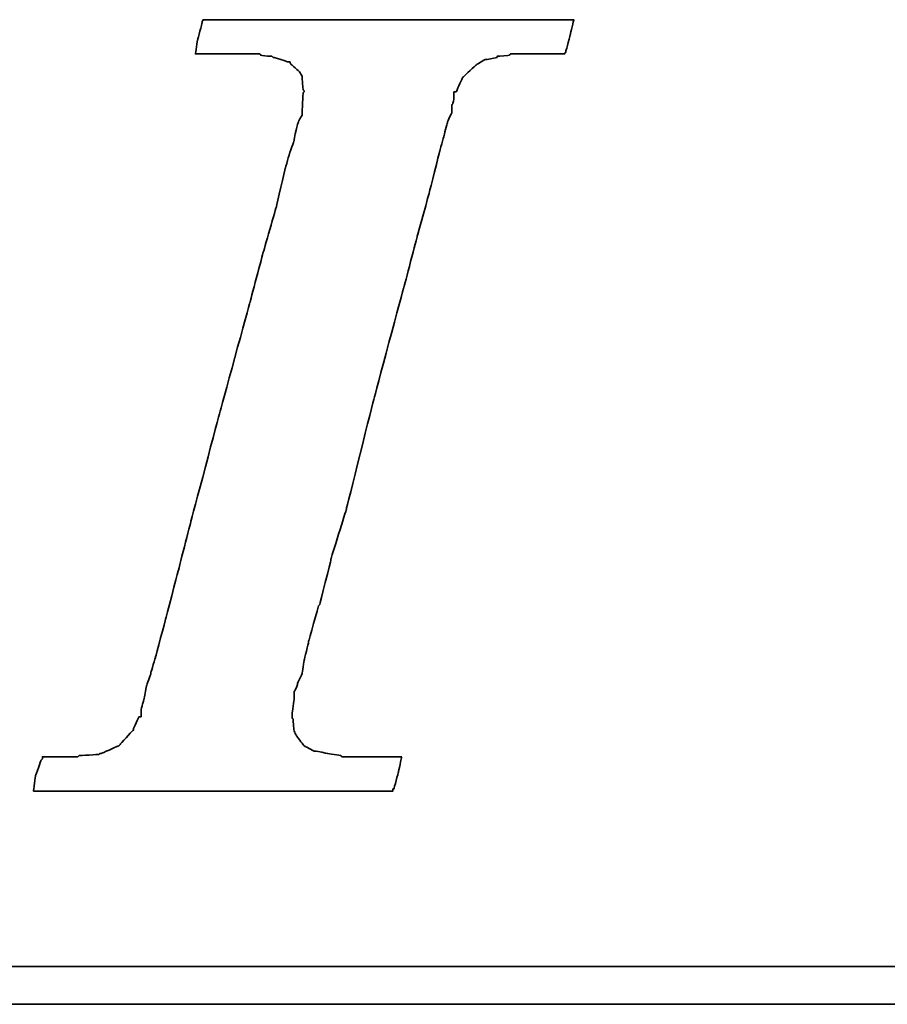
# Model space of a CAD drawing. Header units: millimetres. Extents: x -4 to 1317, y 21 to 605.
# Tile 33 of 52: x 99.208 to 99.876, y 59.707 to 60.465. Entities that reach past the tile are written whole.
import ezdxf

# ---------------------------------------------------------------- set-up
doc = ezdxf.new("R2010")
doc.units = ezdxf.units.MM
doc.layers.add('DIM', color=4, linetype='CONTINUOUS')
doc.layers.add('layer 1', color=7, linetype='CONTINUOUS')

# ---------------------------------------------------------------- blocks, each defined once
blk = doc.blocks.new('TBI MOTION logo(完整正式版)')
at = {"layer": 'layer 1', "color": 22, "lineweight": 35}
for points, knots in [([(-40.59125, -7.94375), (-40.59125, -7.94375), (-40.97375, -7.94375), (-40.97375, -7.94375), (-40.97375, -7.94375), (-40.97375, -7.94375), (-41.38125, -7.94375), (-41.38125, -7.94375), (-41.38125, -7.94375), (-41.38125, -7.94375), (-41.54875, -7.94375), (-41.54875, -7.94375), (-41.54875, -7.94375), (-41.54875, -7.94375), (-41.59875, -7.94375), (-41.59875, -7.94375), (-41.59875, -7.94375), (-41.59875, -7.94375), (-41.88375, -7.94375), (-41.88375, -7.94375), (-41.88375, -7.94375), (-41.88375, -7.94375), (-41.90875, -7.91875), (-41.90875, -7.91875), (-41.90875, -7.91875), (-41.90875, -7.91875), (-42.19875, -7.87125), (-42.19875, -7.87125), (-42.19875, -7.87125), (-42.19875, -7.87125), (-42.43875, -7.82375), (-42.43875, -7.82375), (-42.43875, -7.82375), (-42.43875, -7.82375), (-42.45875, -7.82375), (-42.45875, -7.82375), (-42.45875, -7.82375), (-42.45875, -7.82375), (-42.48625, -7.82375), (-42.48625, -7.82375), (-42.48625, -7.82375), (-42.48625, -7.82375), (-42.67625, -7.72375), (-42.67625, -7.72375), (-42.67625, -7.72375), (-42.67625, -7.72375), (-42.70125, -7.70375), (-42.70125, -7.70375), (-42.70125, -7.70375), (-42.70125, -7.70375), (-42.72375, -7.67875), (-42.72375, -7.67875), (-42.72375, -7.67875), (-42.72375, -7.67875), (-42.86875, -7.48875), (-42.86875, -7.48875), (-42.86875, -7.48875), (-42.86875, -7.48875), (-42.89375, -7.43875), (-42.89375, -7.43875), (-42.89375, -7.43875), (-42.89375, -7.43875), (-42.91875, -7.38875), (-42.91875, -7.38875), (-42.91875, -7.38875), (-42.91875, -7.38875), (-42.93875, -7.12875), (-42.93875, -7.12875), (-42.93875, -7.12875), (-42.93875, -7.12875), (-42.96375, -7.10375), (-42.96375, -7.10375), (-42.96375, -7.10375), (-42.96375, -7.10375), (-42.96375, -7.05375), (-42.96375, -7.05375), (-42.96375, -7.05375), (-42.96375, -7.05375), (-42.96375, -7.00875), (-42.96375, -7.00875), (-42.96375, -7.00875), (-42.96375, -7.00875), (-42.91875, -6.69625), (-42.91875, -6.69625), (-42.91875, -6.69625), (-42.91875, -6.69625), (-42.91875, -6.62375), (-42.91875, -6.62375), (-42.91875, -6.62375), (-42.91875, -6.62375), (-42.91875, -6.59625), (-42.91875, -6.59625), (-42.91875, -6.59625), (-42.91875, -6.59625), (-42.91875, -6.57375), (-42.91875, -6.57375), (-42.91875, -6.57375), (-42.91875, -6.57375), (-42.91875, -6.52875), (-42.91875, -6.52875), (-42.91875, -6.52875), (-42.91875, -6.52875), (-42.89375, -6.50375), (-42.89375, -6.50375), (-42.89375, -6.50375), (-42.89375, -6.50375), (-42.84375, -6.38375), (-42.84375, -6.38375), (-42.84375, -6.38375), (-42.84375, -6.38375), (-42.84375, -6.35875), (-42.84375, -6.35875), (-42.84375, -6.35875), (-42.84375, -6.35875), (-42.74625, -6.14375), (-42.74625, -6.14375), (-42.74625, -6.14375), (-42.74625, -6.14375), (-42.70125, -5.85375), (-42.70125, -5.85375), (-42.70125, -5.85375), (-42.70125, -5.85375), (-42.60375, -5.47125), (-42.60375, -5.47125), (-42.60375, -5.47125), (-42.60375, -5.47125), (-42.60375, -5.44875), (-42.60375, -5.44875), (-42.60375, -5.44875), (-42.60375, -5.44875), (-42.38875, -4.67875), (-42.38875, -4.67875), (-42.38875, -4.67875), (-42.38875, -4.67875), (-42.36375, -4.65375), (-42.36375, -4.65375), (-42.36375, -4.65375), (-42.36375, -4.65375), (-42.12375, -3.69625), (-42.12375, -3.69625), (-42.12375, -3.69625), (-42.12375, -3.69625), (-42.12375, -3.67374), (-42.12375, -3.67374), (-42.12375, -3.67374), (-42.12375, -3.67374), (-41.78875, -2.59374), (-41.78875, -2.59374), (-41.78875, -2.59374), (-41.78875, -2.59374), (-41.18875, -0.19375), (-41.18875, -0.19375), (-41.18875, -0.19375), (-41.18875, -0.19375), (-40.54375, 2.20624), (-40.54375, 2.20624), (-40.54375, 2.20624), (-40.54375, 2.20624), (-40.25375, 3.30875), (-40.25375, 3.30875), (-40.25375, 3.30875), (-40.25375, 3.30875), (-39.98875, 4.27125), (-39.98875, 4.27125), (-39.98875, 4.27125), (-39.98875, 4.27125), (-39.77375, 5.13125), (-39.77375, 5.13125), (-39.77375, 5.13125), (-39.77375, 5.13125), (-39.67875, 5.47125), (-39.67875, 5.47125), (-39.67875, 5.47125), (-39.67875, 5.47125), (-39.60375, 5.75625), (-39.60375, 5.75625), (-39.60375, 5.75625), (-39.60375, 5.75625), (-39.60375, 5.78125), (-39.60375, 5.78125), (-39.60375, 5.78125), (-39.60375, 5.78125), (-39.50875, 5.97125), (-39.50875, 5.97125), (-39.50875, 5.97125), (-39.50875, 5.97125), (-39.50875, 6.13875), (-39.50875, 6.13875), (-39.50875, 6.13875), (-39.50875, 6.13875), (-39.48625, 6.16625), (-39.48625, 6.16625), (-39.48625, 6.16625), (-39.48625, 6.16625), (-39.46125, 6.28625), (-39.46125, 6.28625), (-39.46125, 6.28625), (-39.46125, 6.28625), (-39.46125, 6.42625), (-39.46125, 6.42625), (-39.46125, 6.42625), (-39.46125, 6.42625), (-39.41375, 6.42625), (-39.41375, 6.42625), (-39.41375, 6.42625), (-39.41375, 6.42625), (-39.29375, 6.69125), (-39.29375, 6.69125), (-39.29375, 6.69125), (-39.29375, 6.69125), (-39.26875, 6.74125), (-39.26875, 6.74125), (-39.26875, 6.74125), (-39.26875, 6.74125), (-39.24375, 6.76625), (-39.24375, 6.76625), (-39.24375, 6.76625), (-39.24375, 6.76625), (-38.98375, 7.00624), (-38.98375, 7.00624), (-38.98375, 7.00624), (-38.98375, 7.00624), (-38.95625, 7.02624), (-38.95625, 7.02624), (-38.95625, 7.02624), (-38.95625, 7.02624), (-38.78875, 7.12624), (-38.78875, 7.12624), (-38.78875, 7.12624), (-38.78875, 7.12624), (-38.76375, 7.12624), (-38.76375, 7.12624), (-38.76375, 7.12624), (-38.76375, 7.12624), (-38.74375, 7.12624), (-38.74375, 7.12624), (-38.74375, 7.12624), (-38.74375, 7.12624), (-38.52875, 7.17125), (-38.52875, 7.17125), (-38.52875, 7.17125), (-38.52875, 7.17125), (-38.52875, 7.19624), (-38.52875, 7.19624), (-38.52875, 7.19624), (-38.52875, 7.19624), (-38.50375, 7.19624), (-38.50375, 7.19624), (-38.50375, 7.19624), (-38.50375, 7.19624), (-38.26125, 7.21875), (-38.26125, 7.21875), (-38.26125, 7.21875), (-38.26125, 7.21875), (-38.23875, 7.24624), (-38.23875, 7.24624), (-38.23875, 7.24624), (-38.23875, 7.24624), (-38.21625, 7.24624), (-38.21625, 7.24624), (-38.21625, 7.24624), (-38.21625, 7.24624), (-38.18875, 7.24624), (-38.18875, 7.24624), (-38.18875, 7.24624), (-38.18875, 7.24624), (-37.90375, 7.24624), (-37.90375, 7.24624), (-37.90375, 7.24624), (-37.90375, 7.24624), (-37.85375, 7.24624), (-37.85375, 7.24624), (-37.85375, 7.24624), (-37.85375, 7.24624), (-37.75875, 7.24624), (-37.75875, 7.24624), (-37.75875, 7.24624), (-37.75875, 7.24624), (-37.42375, 7.24624), (-37.42375, 7.24624), (-37.42375, 7.24624), (-37.42375, 7.24624), (-37.08875, 7.24624), (-37.08875, 7.24624), (-37.08875, 7.24624), (-37.08875, 7.24624), (-37.06375, 7.24624), (-37.06375, 7.24624), (-37.06375, 7.24624), (-37.06375, 7.24624), (-37.06375, 7.26624), (-37.06375, 7.26624), (-37.06375, 7.26624), (-37.06375, 7.26624), (-37.03875, 7.29125), (-37.03875, 7.29125), (-37.03875, 7.29125), (-37.03875, 7.29125), (-37.03875, 7.31625), (-37.03875, 7.31625), (-37.03875, 7.31625), (-37.03875, 7.31625), (-36.94125, 7.67625), (-36.94125, 7.67625), (-36.94125, 7.67625), (-36.94125, 7.67625), (-36.86875, 7.98625), (-36.86875, 7.98625), (-36.86875, 7.98625), (-36.86875, 7.98625), (-36.98875, 7.98625), (-36.98875, 7.98625), (-36.98875, 7.98625), (-36.98875, 7.98625), (-37.42375, 7.98625), (-37.42375, 7.98625), (-37.42375, 7.98625), (-37.42375, 7.98625), (-37.94875, 7.98625), (-37.94875, 7.98625), (-37.94875, 7.98625), (-37.94875, 7.98625), (-38.57375, 7.98625), (-38.57375, 7.98625), (-38.57375, 7.98625), (-38.57375, 7.98625), (-39.29375, 7.98625), (-39.29375, 7.98625), (-39.29375, 7.98625), (-39.29375, 7.98625), (-40.82875, 7.98625), (-40.82875, 7.98625), (-40.82875, 7.98625), (-40.82875, 7.98625), (-42.36375, 7.98625), (-42.36375, 7.98625), (-42.36375, 7.98625), (-42.36375, 7.98625), (-43.08375, 7.98625), (-43.08375, 7.98625), (-43.08375, 7.98625), (-43.08375, 7.98625), (-43.70875, 7.98625), (-43.70875, 7.98625), (-43.70875, 7.98625), (-43.70875, 7.98625), (-44.23375, 7.98625), (-44.23375, 7.98625), (-44.23375, 7.98625), (-44.23375, 7.98625), (-44.66875, 7.98625), (-44.66875, 7.98625), (-44.66875, 7.98625), (-44.66875, 7.98625), (-44.88375, 7.98625), (-44.88375, 7.98625), (-44.88375, 7.98625), (-44.88375, 7.98625), (-44.90875, 7.94125), (-44.90875, 7.94125), (-44.90875, 7.94125), (-44.90875, 7.94125), (-44.90875, 7.91625), (-44.90875, 7.91625), (-44.90875, 7.91625), (-44.90875, 7.91625), (-45.00375, 7.55625), (-45.00375, 7.55625), (-45.00375, 7.55625), (-45.00375, 7.55625), (-45.05375, 7.24624), (-45.05375, 7.24624), (-45.05375, 7.24624), (-45.05375, 7.24624), (-44.61875, 7.24624), (-44.61875, 7.24624), (-44.61875, 7.24624), (-44.61875, 7.24624), (-44.11375, 7.24624), (-44.11375, 7.24624), (-44.11375, 7.24624), (-44.11375, 7.24624), (-43.99375, 7.24624), (-43.99375, 7.24624), (-43.99375, 7.24624), (-43.99375, 7.24624), (-43.94625, 7.24624), (-43.94625, 7.24624), (-43.94625, 7.24624), (-43.94625, 7.24624), (-43.92374, 7.24624), (-43.92374, 7.24624), (-43.92374, 7.24624), (-43.92374, 7.24624), (-43.65875, 7.24624), (-43.65875, 7.24624), (-43.65875, 7.24624), (-43.65875, 7.24624), (-43.63875, 7.21875), (-43.63875, 7.21875), (-43.63875, 7.21875), (-43.63875, 7.21875), (-43.46875, 7.19624), (-43.46875, 7.19624), (-43.46875, 7.19624), (-43.46875, 7.19624), (-43.39875, 7.19624), (-43.39875, 7.19624), (-43.39875, 7.19624), (-43.39875, 7.19624), (-43.37125, 7.17125), (-43.37125, 7.17125), (-43.37125, 7.17125), (-43.37125, 7.17125), (-43.34875, 7.17125), (-43.34875, 7.17125), (-43.34875, 7.17125), (-43.34875, 7.17125), (-43.20375, 7.12624), (-43.20375, 7.12624), (-43.20375, 7.12624), (-43.20375, 7.12624), (-43.05875, 7.07624), (-43.05875, 7.07624), (-43.05875, 7.07624), (-43.05875, 7.07624), (-43.01375, 7.07624), (-43.01375, 7.07624), (-43.01375, 7.07624), (-43.01375, 7.07624), (-42.98875, 7.02624), (-42.98875, 7.02624), (-42.98875, 7.02624), (-42.98875, 7.02624), (-42.79875, 6.86125), (-42.79875, 6.86125), (-42.79875, 6.86125), (-42.79875, 6.86125), (-42.77375, 6.81125), (-42.77375, 6.81125), (-42.77375, 6.81125), (-42.77375, 6.81125), (-42.74625, 6.76625), (-42.74625, 6.76625), (-42.74625, 6.76625), (-42.74625, 6.76625), (-42.72375, 6.47625), (-42.72375, 6.47625), (-42.72375, 6.47625), (-42.72375, 6.47625), (-42.70125, 6.45124), (-42.70125, 6.45124), (-42.70125, 6.45124), (-42.70125, 6.45124), (-42.70125, 6.42625), (-42.70125, 6.42625), (-42.70125, 6.42625), (-42.70125, 6.42625), (-42.72375, 6.40625), (-42.72375, 6.40625), (-42.72375, 6.40625), (-42.72375, 6.40625), (-42.74625, 5.97125), (-42.74625, 5.97125), (-42.74625, 5.97125), (-42.74625, 5.97125), (-42.74625, 5.94625), (-42.74625, 5.94625), (-42.74625, 5.94625), (-42.74625, 5.94625), (-42.74625, 5.92625), (-42.74625, 5.92625), (-42.74625, 5.92625), (-42.74625, 5.92625), (-42.77375, 5.87625), (-42.77375, 5.87625), (-42.77375, 5.87625), (-42.77375, 5.87625), (-42.81875, 5.80625), (-42.81875, 5.80625), (-42.81875, 5.80625), (-42.81875, 5.80625), (-42.86875, 5.63625), (-42.86875, 5.63625), (-42.86875, 5.63625), (-42.86875, 5.63625), (-42.91875, 5.39625), (-42.91875, 5.39625), (-42.91875, 5.39625), (-42.91875, 5.39625), (-42.91875, 5.37124), (-42.91875, 5.37124), (-42.91875, 5.37124), (-42.91875, 5.37124), (-43.01375, 5.10874), (-43.01375, 5.10874), (-43.01375, 5.10874), (-43.01375, 5.10874), (-43.10875, 4.77124), (-43.10875, 4.77124), (-43.10875, 4.77124), (-43.10875, 4.77124), (-43.29875, 3.95625), (-43.29875, 3.95625), (-43.29875, 3.95625), (-43.29875, 3.95625), (-43.58875, 2.95125), (-43.58875, 2.95125), (-43.58875, 2.95125), (-43.58875, 2.95125), (-43.87375, 1.87125), (-43.87375, 1.87125), (-43.87375, 1.87125), (-43.87375, 1.87125), (-44.52625, -0.50374), (-44.52625, -0.50374), (-44.52625, -0.50374), (-44.52625, -0.50374), (-45.14875, -2.85375), (-45.14875, -2.85375), (-45.14875, -2.85375), (-45.14875, -2.85375), (-45.43375, -3.95875), (-45.43375, -3.95875), (-45.43375, -3.95875), (-45.43375, -3.95875), (-45.69875, -4.96875), (-45.69875, -4.96875), (-45.69875, -4.96875), (-45.69875, -4.96875), (-45.91375, -5.78375), (-45.91375, -5.78375), (-45.91375, -5.78375), (-45.91375, -5.78375), (-46.01375, -6.11875), (-46.01375, -6.11875), (-46.01375, -6.11875), (-46.01375, -6.11875), (-46.01375, -6.14375), (-46.01375, -6.14375), (-46.01375, -6.14375), (-46.01375, -6.14375), (-46.10875, -6.40875), (-46.10875, -6.40875), (-46.10875, -6.40875), (-46.10875, -6.40875), (-46.15375, -6.64875), (-46.15375, -6.64875), (-46.15375, -6.64875), (-46.15375, -6.64875), (-46.20375, -6.83875), (-46.20375, -6.83875), (-46.20375, -6.83875), (-46.20375, -6.83875), (-46.22875, -6.93375), (-46.22875, -6.93375), (-46.22875, -6.93375), (-46.22875, -6.93375), (-46.22875, -7.07875), (-46.22875, -7.07875), (-46.22875, -7.07875), (-46.22875, -7.07875), (-46.27375, -7.07875), (-46.27375, -7.07875), (-46.27375, -7.07875), (-46.27375, -7.07875), (-46.39375, -7.34375), (-46.39375, -7.34375), (-46.39375, -7.34375), (-46.39375, -7.34375), (-46.39375, -7.36875), (-46.39375, -7.36875), (-46.39375, -7.36875), (-46.39375, -7.36875), (-46.42125, -7.38875), (-46.42125, -7.38875), (-46.42125, -7.38875), (-46.42125, -7.38875), (-46.68375, -7.67875), (-46.68375, -7.67875), (-46.68375, -7.67875), (-46.68375, -7.67875), (-46.70875, -7.70375), (-46.70875, -7.70375), (-46.70875, -7.70375), (-46.70875, -7.70375), (-46.75375, -7.72375), (-46.75375, -7.72375), (-46.75375, -7.72375), (-46.75375, -7.72375), (-47.08875, -7.87125), (-47.08875, -7.87125), (-47.08875, -7.87125), (-47.08875, -7.87125), (-47.11625, -7.87125), (-47.11625, -7.87125), (-47.11625, -7.87125), (-47.11625, -7.87125), (-47.13875, -7.89375), (-47.13875, -7.89375), (-47.13875, -7.89375), (-47.13875, -7.89375), (-47.56875, -7.91875), (-47.56875, -7.91875), (-47.56875, -7.91875), (-47.56875, -7.91875), (-47.59625, -7.94375), (-47.59625, -7.94375), (-47.59625, -7.94375), (-47.59625, -7.94375), (-47.64375, -7.94375), (-47.64375, -7.94375), (-47.64375, -7.94375), (-47.64375, -7.94375), (-47.73625, -7.94375), (-47.73625, -7.94375), (-47.73625, -7.94375), (-47.73625, -7.94375), (-48.07375, -7.94375), (-48.07375, -7.94375), (-48.07375, -7.94375), (-48.07375, -7.94375), (-48.36125, -7.94375), (-48.36125, -7.94375), (-48.36125, -7.94375), (-48.36125, -7.94375), (-48.36125, -7.96625), (-48.36125, -7.96625), (-48.36125, -7.96625), (-48.36125, -7.96625), (-48.36125, -7.99125), (-48.36125, -7.99125), (-48.36125, -7.99125), (-48.36125, -7.99125), (-48.38875, -8.01375), (-48.38875, -8.01375), (-48.38875, -8.01375), (-48.38875, -8.01375), (-48.50875, -8.34875), (-48.50875, -8.34875), (-48.50875, -8.34875), (-48.50875, -8.34875), (-48.55375, -8.68625), (-48.55375, -8.68625), (-48.55375, -8.68625), (-48.55375, -8.68625), (-48.45875, -8.68625), (-48.45875, -8.68625), (-48.45875, -8.68625), (-48.45875, -8.68625), (-48.07375, -8.68625), (-48.07375, -8.68625), (-48.07375, -8.68625), (-48.07375, -8.68625), (-47.52375, -8.68625), (-47.52375, -8.68625), (-47.52375, -8.68625), (-47.52375, -8.68625), (-46.92375, -8.68625), (-46.92375, -8.68625), (-46.92375, -8.68625), (-46.92375, -8.68625), (-46.25375, -8.68625), (-46.25375, -8.68625), (-46.25375, -8.68625), (-46.25375, -8.68625), (-46.20375, -8.68625), (-46.20375, -8.68625), (-46.20375, -8.68625), (-46.20375, -8.68625), (-44.71375, -8.68625), (-44.71375, -8.68625), (-44.71375, -8.68625), (-44.71375, -8.68625), (-43.22875, -8.68625), (-43.22875, -8.68625), (-43.22875, -8.68625), (-43.22875, -8.68625), (-42.55875, -8.68625), (-42.55875, -8.68625), (-42.55875, -8.68625), (-42.55875, -8.68625), (-42.50875, -8.68625), (-42.50875, -8.68625), (-42.50875, -8.68625), (-42.50875, -8.68625), (-41.93375, -8.68625), (-41.93375, -8.68625), (-41.93375, -8.68625), (-41.93375, -8.68625), (-41.38125, -8.68625), (-41.38125, -8.68625), (-41.38125, -8.68625), (-41.38125, -8.68625), (-40.97375, -8.68625), (-40.97375, -8.68625), (-40.97375, -8.68625), (-40.97375, -8.68625), (-40.78125, -8.68625), (-40.78125, -8.68625), (-40.78125, -8.68625), (-40.78125, -8.68625), (-40.78125, -8.63875), (-40.78125, -8.63875), (-40.78125, -8.63875), (-40.78125, -8.63875), (-40.75875, -8.63875), (-40.75875, -8.63875), (-40.75875, -8.63875), (-40.75875, -8.63875), (-40.66375, -8.27875), (-40.66375, -8.27875), (-40.66375, -8.27875), (-40.66375, -8.27875), (-40.59125, -7.94375), (-40.59125, -7.94375)], [0, 0, 0, 0, 0.00558659, 0.00558659, 0.00558659, 0.0055866, 0.01117318, 0.01117318, 0.01117318, 0.01117319, 0.01675978, 0.01675978, 0.01675978, 0.01675979, 0.02234637, 0.02234637, 0.02234637, 0.02234638, 0.02793296, 0.02793296, 0.02793296, 0.02793297, 0.03351955, 0.03351955, 0.03351955, 0.03351956, 0.03910615, 0.03910615, 0.03910615, 0.03910616, 0.04469274, 0.04469274, 0.04469274, 0.04469275, 0.05027933, 0.05027933, 0.05027933, 0.05027934, 0.05586592, 0.05586592, 0.05586592, 0.05586593, 0.06145251, 0.06145251, 0.06145251, 0.06145252, 0.06703911, 0.06703911, 0.06703911, 0.06703912, 0.0726257, 0.0726257, 0.0726257, 0.07262571, 0.07821229, 0.07821229, 0.07821229, 0.0782123, 0.08379888, 0.08379888, 0.08379888, 0.08379889, 0.08938547, 0.08938547, 0.08938547, 0.08938548, 0.09497207, 0.09497207, 0.09497207, 0.09497208, 0.10055866, 0.10055866, 0.10055866, 0.10055867, 0.10614525, 0.10614525, 0.10614525, 0.10614526, 0.11173184, 0.11173184, 0.11173184, 0.11173185, 0.11731844, 0.11731844, 0.11731844, 0.11731845, 0.12290503, 0.12290503, 0.12290503, 0.12290504, 0.12849162, 0.12849162, 0.12849162, 0.12849163, 0.13407821, 0.13407821, 0.13407821, 0.13407822, 0.1396648, 0.1396648, 0.1396648, 0.13966481, 0.1452514, 0.1452514, 0.1452514, 0.14525141, 0.15083799, 0.15083799, 0.15083799, 0.150838, 0.15642458, 0.15642458, 0.15642458, 0.15642459, 0.16201117, 0.16201117, 0.16201117, 0.16201118, 0.16759777, 0.16759777, 0.16759777, 0.16759778, 0.17318436, 0.17318436, 0.17318436, 0.17318437, 0.17877095, 0.17877095, 0.17877095, 0.17877096, 0.18435754, 0.18435754, 0.18435754, 0.18435755, 0.18994413, 0.18994413, 0.18994413, 0.18994414, 0.19553073, 0.19553073, 0.19553073, 0.19553074, 0.20111732, 0.20111732, 0.20111732, 0.20111733, 0.20670391, 0.20670391, 0.20670391, 0.20670392, 0.2122905, 0.2122905, 0.2122905, 0.21229051, 0.21787709, 0.21787709, 0.21787709, 0.2178771, 0.22346369, 0.22346369, 0.22346369, 0.2234637, 0.22905028, 0.22905028, 0.22905028, 0.22905029, 0.23463687, 0.23463687, 0.23463687, 0.23463688, 0.24022346, 0.24022346, 0.24022346, 0.24022347, 0.24581006, 0.24581006, 0.24581006, 0.24581007, 0.25139665, 0.25139665, 0.25139665, 0.25139666, 0.25698324, 0.25698324, 0.25698324, 0.25698325, 0.26256983, 0.26256983, 0.26256983, 0.26256984, 0.26815642, 0.26815642, 0.26815642, 0.26815643, 0.27374302, 0.27374302, 0.27374302, 0.27374303, 0.27932961, 0.27932961, 0.27932961, 0.27932962, 0.2849162, 0.2849162, 0.2849162, 0.28491621, 0.29050279, 0.29050279, 0.29050279, 0.2905028, 0.29608939, 0.29608939, 0.29608939, 0.2960894, 0.30167598, 0.30167598, 0.30167598, 0.30167599, 0.30726257, 0.30726257, 0.30726257, 0.30726258, 0.31284916, 0.31284916, 0.31284916, 0.31284917, 0.31843575, 0.31843575, 0.31843575, 0.31843576, 0.32402235, 0.32402235, 0.32402235, 0.32402236, 0.32960894, 0.32960894, 0.32960894, 0.32960895, 0.33519553, 0.33519553, 0.33519553, 0.33519554, 0.34078212, 0.34078212, 0.34078212, 0.34078213, 0.34636872, 0.34636872, 0.34636872, 0.34636873, 0.35195531, 0.35195531, 0.35195531, 0.35195532, 0.3575419, 0.3575419, 0.3575419, 0.35754191, 0.36312849, 0.36312849, 0.36312849, 0.3631285, 0.36871508, 0.36871508, 0.36871508, 0.36871509, 0.37430168, 0.37430168, 0.37430168, 0.37430169, 0.37988827, 0.37988827, 0.37988827, 0.37988828, 0.38547486, 0.38547486, 0.38547486, 0.38547487, 0.39106145, 0.39106145, 0.39106145, 0.39106146, 0.39664804, 0.39664804, 0.39664804, 0.39664805, 0.40223464, 0.40223464, 0.40223464, 0.40223465, 0.40782123, 0.40782123, 0.40782123, 0.40782124, 0.41340782, 0.41340782, 0.41340782, 0.41340783, 0.41899441, 0.41899441, 0.41899441, 0.41899442, 0.42458101, 0.42458101, 0.42458101, 0.42458102, 0.4301676, 0.4301676, 0.4301676, 0.43016761, 0.43575419, 0.43575419, 0.43575419, 0.4357542, 0.44134078, 0.44134078, 0.44134078, 0.44134079, 0.44692737, 0.44692737, 0.44692737, 0.44692738, 0.45251397, 0.45251397, 0.45251397, 0.45251398, 0.45810056, 0.45810056, 0.45810056, 0.45810057, 0.46368715, 0.46368715, 0.46368715, 0.46368716, 0.46927374, 0.46927374, 0.46927374, 0.46927375, 0.47486034, 0.47486034, 0.47486034, 0.47486035, 0.48044693, 0.48044693, 0.48044693, 0.48044694, 0.48603352, 0.48603352, 0.48603352, 0.48603353, 0.49162011, 0.49162011, 0.49162011, 0.49162012, 0.4972067, 0.4972067, 0.4972067, 0.49720671, 0.5027933, 0.5027933, 0.5027933, 0.50279331, 0.50837989, 0.50837989, 0.50837989, 0.5083799, 0.51396648, 0.51396648, 0.51396648, 0.51396649, 0.51955307, 0.51955307, 0.51955307, 0.51955308, 0.52513966, 0.52513966, 0.52513966, 0.52513967, 0.53072626, 0.53072626, 0.53072626, 0.53072627, 0.53631285, 0.53631285, 0.53631285, 0.53631286, 0.54189944, 0.54189944, 0.54189944, 0.54189945, 0.54748603, 0.54748603, 0.54748603, 0.54748604, 0.55307263, 0.55307263, 0.55307263, 0.55307264, 0.55865922, 0.55865922, 0.55865922, 0.55865923, 0.56424581, 0.56424581, 0.56424581, 0.56424582, 0.5698324, 0.5698324, 0.5698324, 0.56983241, 0.57541899, 0.57541899, 0.57541899, 0.575419, 0.58100559, 0.58100559, 0.58100559, 0.5810056, 0.58659218, 0.58659218, 0.58659218, 0.58659219, 0.59217877, 0.59217877, 0.59217877, 0.59217878, 0.59776536, 0.59776536, 0.59776536, 0.59776537, 0.60335196, 0.60335196, 0.60335196, 0.60335197, 0.60893855, 0.60893855, 0.60893855, 0.60893856, 0.61452514, 0.61452514, 0.61452514, 0.61452515, 0.62011173, 0.62011173, 0.62011173, 0.62011174, 0.62569832, 0.62569832, 0.62569832, 0.62569833, 0.63128492, 0.63128492, 0.63128492, 0.63128493, 0.63687151, 0.63687151, 0.63687151, 0.63687152, 0.6424581, 0.6424581, 0.6424581, 0.64245811, 0.64804469, 0.64804469, 0.64804469, 0.6480447, 0.65363128, 0.65363128, 0.65363128, 0.65363129, 0.65921788, 0.65921788, 0.65921788, 0.65921789, 0.66480447, 0.66480447, 0.66480447, 0.66480448, 0.67039106, 0.67039106, 0.67039106, 0.67039107, 0.67597765, 0.67597765, 0.67597765, 0.67597766, 0.68156425, 0.68156425, 0.68156425, 0.68156426, 0.68715084, 0.68715084, 0.68715084, 0.68715085, 0.69273743, 0.69273743, 0.69273743, 0.69273744, 0.69832402, 0.69832402, 0.69832402, 0.69832403, 0.70391061, 0.70391061, 0.70391061, 0.70391062, 0.70949721, 0.70949721, 0.70949721, 0.70949722, 0.7150838, 0.7150838, 0.7150838, 0.71508381, 0.72067039, 0.72067039, 0.72067039, 0.7206704, 0.72625698, 0.72625698, 0.72625698, 0.72625699, 0.73184358, 0.73184358, 0.73184358, 0.73184359, 0.73743017, 0.73743017, 0.73743017, 0.73743018, 0.74301676, 0.74301676, 0.74301676, 0.74301677, 0.74860335, 0.74860335, 0.74860335, 0.74860336, 0.75418994, 0.75418994, 0.75418994, 0.75418995, 0.75977654, 0.75977654, 0.75977654, 0.75977655, 0.76536313, 0.76536313, 0.76536313, 0.76536314, 0.77094972, 0.77094972, 0.77094972, 0.77094973, 0.77653631, 0.77653631, 0.77653631, 0.77653632, 0.78212291, 0.78212291, 0.78212291, 0.78212292, 0.7877095, 0.7877095, 0.7877095, 0.78770951, 0.79329609, 0.79329609, 0.79329609, 0.7932961, 0.79888268, 0.79888268, 0.79888268, 0.79888269, 0.80446927, 0.80446927, 0.80446927, 0.80446928, 0.81005587, 0.81005587, 0.81005587, 0.81005588, 0.81564246, 0.81564246, 0.81564246, 0.81564247, 0.82122905, 0.82122905, 0.82122905, 0.82122906, 0.82681564, 0.82681564, 0.82681564, 0.82681565, 0.83240223, 0.83240223, 0.83240223, 0.83240224, 0.83798883, 0.83798883, 0.83798883, 0.83798884, 0.84357542, 0.84357542, 0.84357542, 0.84357543, 0.84916201, 0.84916201, 0.84916201, 0.84916202, 0.8547486, 0.8547486, 0.8547486, 0.85474861, 0.8603352, 0.8603352, 0.8603352, 0.86033521, 0.86592179, 0.86592179, 0.86592179, 0.8659218, 0.87150838, 0.87150838, 0.87150838, 0.87150839, 0.87709497, 0.87709497, 0.87709497, 0.87709498, 0.88268156, 0.88268156, 0.88268156, 0.88268157, 0.88826816, 0.88826816, 0.88826816, 0.88826817, 0.89385475, 0.89385475, 0.89385475, 0.89385476, 0.89944134, 0.89944134, 0.89944134, 0.89944135, 0.90502793, 0.90502793, 0.90502793, 0.90502794, 0.91061453, 0.91061453, 0.91061453, 0.91061454, 0.91620112, 0.91620112, 0.91620112, 0.91620113, 0.92178771, 0.92178771, 0.92178771, 0.92178772, 0.9273743, 0.9273743, 0.9273743, 0.92737431, 0.93296089, 0.93296089, 0.93296089, 0.9329609, 0.93854749, 0.93854749, 0.93854749, 0.9385475, 0.94413408, 0.94413408, 0.94413408, 0.94413409, 0.94972067, 0.94972067, 0.94972067, 0.94972068, 0.95530726, 0.95530726, 0.95530726, 0.95530727, 0.96089385, 0.96089385, 0.96089385, 0.96089386, 0.96648045, 0.96648045, 0.96648045, 0.96648046, 0.97206704, 0.97206704, 0.97206704, 0.97206705, 0.97765363, 0.97765363, 0.97765363, 0.97765364, 0.98324022, 0.98324022, 0.98324022, 0.98324023, 0.98882682, 0.98882682, 0.98882682, 0.98882683, 0.99441341, 0.99441341, 0.99441341, 0.99441342, 1, 1, 1, 1]), ([(75.90875, -9.47875), (75.90875, -9.47875), (75.90875, -12.28625), (75.90875, -12.28625), (75.90875, -12.28625), (75.90875, -12.28625), (75.90875, -12.47875), (75.90875, -12.47875), (75.90875, -12.47875), (75.90875, -12.47875), (75.71625, -12.47875), (75.71625, -12.47875), (75.71625, -12.47875), (75.71625, -12.47875), (-88.32875, -12.47875), (-88.32875, -12.47875), (-88.32875, -12.47875), (-88.32875, -12.47875), (-88.32875, -13.29375), (-88.32875, -13.29375), (-88.32875, -13.29375), (-88.32875, -13.29375), (82.89125, -13.29375), (82.89125, -13.29375), (82.89125, -13.29375), (82.89125, -13.29375), (75.90875, -9.47875), (75.90875, -9.47875)], [0, 0, 0, 0, 0.14285714, 0.14285714, 0.14285714, 0.14285715, 0.28571429, 0.28571429, 0.28571429, 0.2857143, 0.42857143, 0.42857143, 0.42857143, 0.42857144, 0.57142857, 0.57142857, 0.57142857, 0.57142858, 0.71428571, 0.71428571, 0.71428571, 0.71428572, 0.85714286, 0.85714286, 0.85714286, 0.85714287, 1, 1, 1, 1])]:
    blk.add_open_spline(points, degree=3, knots=knots, dxfattribs=at)

msp = doc.modelspace()

# ---------------------------------------------------------------- block references
at = {"layer": 'DIM', "color": 7, "xscale": 0.0356399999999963, "yscale": 0.0356399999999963, "zscale": 0.0356399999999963}
msp.add_blockref('TBI MOTION logo(完整正式版)', (100.9487, 60.18081), dxfattribs=at)

doc.saveas('drawing.dxf')
